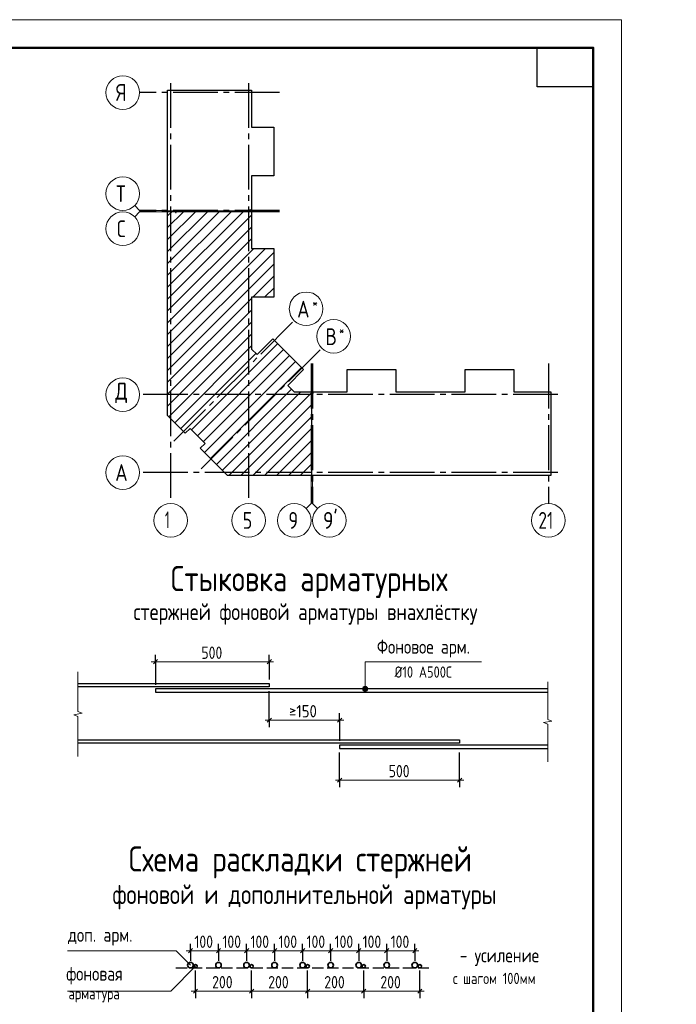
# Model space of a CAD drawing. Header units: millimetres. Extents: x 0 to 40665, y 0 to 42000.
# Tile 18 of 18: x 18971 to 30680, y 24438 to 42000. Entities that reach past the tile are written whole.
import ezdxf

# ---------------------------------------------------------------- set-up
doc = ezdxf.new("R2010")
doc.units = ezdxf.units.MM
doc.linetypes.add('______2', pattern=[270, 200, -70])
doc.linetypes.add('______5', pattern=[1100, 800, -100, 100, -100])
for name, color, linetype, lineweight in [('Standard', 7, 'Continuous', 25), ('Оси', 40, '______5', 18), ('Примечания', 7, 'Continuous', 25)]:
    doc.layers.add(name, color=color, linetype=linetype, lineweight=lineweight)
doc.styles.add('GOST 2.304-81', font='txt')
doc.styles.add('ISOCPEUR', font='txt')

msp = doc.modelspace()

# ---------------------------------------------------------------- hatches: boundary and pattern name
at = {"layer": 'Примечания', "linetype": 'Continuous', "lineweight": 13, "transparency": 33554687}
for points in [[(25084, 30063), (25174, 30063), (25168, 30085)], [(25084, 30063), (25168, 30085), (25090, 30085)], [(25090, 30040), (25174, 30063), (25084, 30063)], [(25090, 30085), (25168, 30085), (25151, 30102)], [(25090, 30085), (25151, 30102), (25106, 30102)], [(25090, 30040), (25168, 30040), (25174, 30063)], [(25106, 30024), (25168, 30040), (25090, 30040)], [(25106, 30102), (25151, 30102), (25129, 30108)], [(25106, 30024), (25151, 30024), (25168, 30040)], [(25151, 30024), (25106, 30024), (25129, 30018)]]:
    msp.add_hatch(color=7, dxfattribs=at).paths.add_polyline_path(points)

# ---------------------------------------------------------------- linework, layer by layer
at = {"layer": 'Standard', "color": 7, "linetype": 'Continuous', "lineweight": 13, "transparency": 33554687}
for p, q in [((21109, 38596), (21021, 38684)), ((21109, 38571), (21021, 38483)), ((21109, 38596), (21609, 38596)), ((21109, 38571), (21609, 38571)), ((24167, 33369), (24167, 33869)), ((24192, 33369), (24192, 33869)), ((24167, 33369), (24079, 33281)), ((24192, 33369), (24280, 33281))]:
    msp.add_line(p, q, dxfattribs=at)
at = {"layer": 'Standard', "color": 7, "linetype": 'Continuous', "lineweight": 35, "transparency": 33554687}
for p, q in [((21609, 37442), (22748, 38581)), ((21609, 37867), (22323, 38581)), ((21609, 38291), (21899, 38581)), ((21609, 37230), (22960, 38581)), ((21609, 37654), (22536, 38581)), ((21609, 38079), (22111, 38581)), ((21609, 38503), (21687, 38581)), ((21609, 37018), (23105, 38514)), ((21609, 36806), (23105, 38302)), ((21609, 36594), (23105, 38090)), ((21609, 36170), (23357, 37918)), ((21609, 36382), (23145, 37918)), ((21609, 35957), (23502, 37850)), ((21609, 35745), (23502, 37638)), ((23126, 37050), (23502, 37426)), ((23338, 37050), (23502, 37214)), ((21609, 35533), (23105, 37029)), ((21609, 35321), (23105, 36817)), ((21609, 35109), (23105, 36605)), ((21630, 34918), (23105, 36393)), ((21736, 34812), (23105, 36181)), ((22033, 34684), (23570, 36221)), ((21842, 34706), (23183, 36046)), ((22139, 34578), (23676, 36115)), ((22245, 34472), (23782, 36009)), ((22267, 34281), (23888, 35903)), ((22373, 34175), (23994, 35797)), ((22479, 34069), (23819, 35410)), ((22585, 33963), (23986, 35365)), ((22703, 33869), (24177, 35343)), ((22915, 33869), (24177, 35131)), ((23127, 33869), (24177, 34919)), ((23339, 33869), (24177, 34707)), ((23551, 33869), (24177, 34495)), ((23763, 33869), (24177, 34283)), ((23975, 33869), (24177, 34071))]:
    msp.add_line(p, q, dxfattribs=at)
at = {"layer": 'Standard', "color": 7, "linetype": 'Continuous', "lineweight": 13, "transparency": 33554687}
msp.add_lwpolyline([(0, 0), (29700, 0), (29700, 42000), (0, 42000), (0, 0)], close=True, dxfattribs=at)
at = {"layer": 'Standard', "color": 7, "linetype": 'Continuous', "lineweight": 50, "transparency": 33554687}
msp.add_lwpolyline([(2000, 41500), (29200, 41500), (29200, 500), (2000, 500), (2000, 41500)], close=True, dxfattribs=at)
at = {"layer": 'Standard', "color": 7, "linetype": 'Continuous', "lineweight": 25, "transparency": 33554687}
msp.add_lwpolyline([(29200, 41500), (29200, 40800), (28200, 40800), (28200, 41500), (29200, 41500)], close=True, dxfattribs=at)
for points in [[(21609, 38586), (21609, 40743), (23105, 40743), (23105, 40082), (23502, 40082), (23502, 39214), (23105, 39214), (23105, 38586), (23087, 38586), (23087, 38606), (23072, 38606), (23072, 38586), (21609, 38586)], [(21609, 35126), (21609, 38581), (21747, 38581), (21747, 38561), (21762, 38561), (21762, 38581), (23105, 38581), (23105, 37918), (23502, 37918), (23502, 37050), (23105, 37050), (23105, 36124), (23203, 36026), (23484, 36307), (24033, 35758), (23752, 35477), (23864, 35365), (24177, 35365), (24177, 33869), (22679, 33869), (22191, 34357), (22276, 34442), (22008, 34710), (21923, 34625), (21609, 34939), (21609, 35126)], [(24182, 33869), (24182, 35332), (24202, 35332), (24202, 35347), (24182, 35347), (24182, 35365), (24810, 35365), (24810, 35762), (25678, 35762), (25678, 35365), (26296, 35365), (26914, 35365), (26914, 35762), (27782, 35762), (27782, 35365), (28443, 35365), (28443, 33869), (26296, 33869), (24182, 33869)]]:
    msp.add_lwpolyline(points, dxfattribs=at)
at = {"layer": 'Оси', "color": 8, "linetype": '______5', "lineweight": -3, "transparency": 33554687}
for p, q in [((21662, 40870), (21662, 33369)), ((23052, 40870), (23052, 33369)), ((23605, 40700), (21109, 40700)), ((23605, 38596), (21109, 38596)), ((23605, 38571), (21109, 38571)), ((21717, 34481), (23867, 36631)), ((22207, 33991), (24357, 36141)), ((24167, 35865), (24167, 33369)), ((24192, 35865), (24192, 33369)), ((28400, 35865), (28400, 33369)), ((28570, 35312), (21109, 35312)), ((28570, 35312), (21109, 35312)), ((28570, 33922), (21109, 33922))]:
    msp.add_line(p, q, dxfattribs=at)
at = {"layer": 'Оси', "color": 7, "linetype": 'Continuous', "lineweight": 13, "transparency": 33554687}
for centre in [(20809, 40700), (20809, 38896), (20809, 38271), (24079, 36843), (24569, 36353), (20809, 35312), (20809, 35312), (20809, 33922), (21662, 33069), (23052, 33069), (23867, 33069), (24492, 33069), (28400, 33069)]:
    msp.add_circle(centre, 300, dxfattribs=at)
at = {"layer": 'Примечания', "color": 7, "linetype": 'Continuous', "lineweight": 25, "transparency": 33554687}
for p, q in [((21354, 30511), (21429, 30586)), ((23384, 30511), (23459, 30586)), ((23384, 29468), (23459, 29543)), ((24639, 29468), (24714, 29543)), ((24639, 28399), (24714, 28474)), ((26779, 28399), (26854, 28474)), ((21979, 25356), (22054, 25431)), ((22479, 25356), (22554, 25431)), ((22979, 25356), (23054, 25431)), ((23479, 25356), (23554, 25431)), ((23979, 25356), (24054, 25431)), ((24479, 25356), (24554, 25431)), ((24979, 25356), (25054, 25431)), ((25479, 25356), (25554, 25431)), ((25979, 25356), (26054, 25431)), ((22069, 24636), (22144, 24711)), ((23069, 24636), (23144, 24711)), ((24069, 24636), (24144, 24711)), ((25069, 24636), (25144, 24711)), ((26069, 24636), (26144, 24711))]:
    msp.add_line(p, q, dxfattribs=at)
at = {"layer": 'Примечания', "color": 253, "linetype": 'Continuous', "lineweight": -3, "true_color": 0xa0a0a0, "transparency": 33554687}
for p, q in [((21391, 30549), (21391, 30674)), ((23421, 30549), (23421, 30674)), ((21391, 30549), (21391, 30424)), ((21391, 30549), (21391, 30138)), ((23421, 30549), (23421, 30424)), ((23421, 30549), (23421, 30233)), ((23421, 29506), (23421, 30023)), ((23421, 29506), (23421, 29631)), ((23421, 29506), (23421, 29381)), ((24676, 29506), (24676, 29631)), ((24676, 29506), (24676, 29381)), ((24676, 29506), (24676, 29138)), ((24676, 28437), (24676, 28928)), ((26816, 28437), (26816, 28928)), ((24676, 28437), (24676, 28562)), ((26816, 28437), (26816, 28562)), ((24676, 28437), (24676, 28312)), ((26816, 28437), (26816, 28312)), ((22016, 25394), (22016, 25519)), ((22516, 25394), (22516, 25519)), ((23016, 25394), (23016, 25519)), ((23516, 25394), (23516, 25519)), ((24016, 25394), (24016, 25519)), ((24516, 25394), (24516, 25519)), ((25016, 25394), (25016, 25519)), ((25516, 25394), (25516, 25519)), ((26016, 25394), (26016, 25519)), ((22016, 25394), (22016, 25269)), ((22016, 25394), (22016, 25211)), ((22516, 25394), (22516, 25269)), ((22516, 25394), (22516, 25211)), ((23016, 25394), (23016, 25269)), ((23016, 25394), (23016, 25211)), ((23516, 25394), (23516, 25269)), ((23516, 25394), (23516, 25211)), ((24016, 25394), (24016, 25269)), ((24016, 25394), (24016, 25211)), ((24516, 25394), (24516, 25269)), ((24516, 25394), (24516, 25211)), ((25016, 25394), (25016, 25269)), ((25016, 25394), (25016, 25211)), ((25516, 25394), (25516, 25269)), ((25516, 25394), (25516, 25211)), ((26016, 25394), (26016, 25269)), ((26016, 25394), (26016, 25211)), ((22106, 24673), (22106, 25041)), ((26106, 24673), (26106, 25041)), ((22106, 24673), (22106, 24798)), ((23106, 24673), (23106, 24798)), ((24106, 24673), (24106, 24798)), ((25106, 24673), (25106, 24798)), ((26106, 24673), (26106, 24798)), ((22106, 24673), (22106, 24548)), ((23106, 24673), (23106, 24548)), ((24106, 24673), (24106, 24548)), ((25106, 24673), (25106, 24548)), ((26106, 24673), (26106, 24548))]:
    msp.add_line(p, q, dxfattribs=at)
at = {"layer": 'Примечания', "color": 7, "linetype": 'Continuous', "lineweight": 13, "transparency": 33554687}
for p, q in [((21391, 30549), (21316, 30549)), ((21391, 30549), (23421, 30549)), ((23421, 30549), (23496, 30549)), ((20010, 30370), (20010, 29660)), ((25084, 30063), (25084, 30063)), ((25129, 30108), (25129, 30108)), ((25174, 30063), (25174, 30063)), ((28388, 30190), (28388, 29519)), ((25129, 30018), (25129, 30018)), ((20085, 29629), (19935, 29599)), ((19935, 29599), (20010, 29569)), ((20010, 29660), (20085, 29629)), ((20010, 29569), (20010, 28858)), ((23421, 29506), (23346, 29506)), ((23421, 29506), (24676, 29506)), ((24676, 29506), (24751, 29506)), ((28388, 29519), (28463, 29491)), ((28463, 29491), (28313, 29462)), ((28313, 29462), (28388, 29434)), ((28388, 29434), (28388, 28763)), ((20010, 28858), (20010, 28858)), ((28388, 28763), (28388, 28763)), ((24676, 28437), (24601, 28437)), ((24676, 28437), (26816, 28437)), ((26816, 28437), (26891, 28437)), ((22016, 25394), (21941, 25394)), ((22016, 25394), (22516, 25394)), ((22516, 25394), (23016, 25394)), ((23016, 25394), (23516, 25394)), ((23516, 25394), (24016, 25394)), ((24016, 25394), (24516, 25394)), ((24516, 25394), (25016, 25394)), ((25016, 25394), (25516, 25394)), ((25516, 25394), (26016, 25394)), ((26016, 25394), (26091, 25394)), ((22106, 24673), (22031, 24673)), ((22106, 24673), (23106, 24673)), ((23106, 24673), (24106, 24673)), ((24106, 24673), (25106, 24673)), ((25106, 24673), (26106, 24673)), ((26106, 24673), (26181, 24673))]:
    msp.add_line(p, q, dxfattribs=at)
at = {"layer": 'Примечания', "color": 8, "linetype": '______2', "lineweight": -3, "true_color": 0x737373, "transparency": 33554687}
msp.add_line((21756, 25086), (26266, 25086), dxfattribs=at)
at = {"layer": 'Примечания', "color": 7, "linetype": 'Continuous', "lineweight": 13, "transparency": 33554687}
for points in [[(25129, 30063), (25129, 30549), (27206, 30549)], [(19823, 25394), (21758, 25394), (22016, 25136)], [(22106, 25116), (21664, 24673), (19823, 24673)]]:
    msp.add_lwpolyline(points, dxfattribs=at)
at = {"layer": 'Примечания', "color": 7, "linetype": 'Continuous', "lineweight": 25, "transparency": 33554687}
for points in [[(20010, 30158), (23421, 30158), (23421, 30098), (20010, 30098)], [(28388, 30063), (21391, 30063), (21391, 30003), (28388, 30003)], [(20010, 29158), (26816, 29158), (26816, 29098), (20010, 29098)], [(28388, 29063), (24676, 29063), (24676, 29003), (28388, 29003)]]:
    msp.add_lwpolyline(points, dxfattribs=at)
at = {"layer": 'Примечания', "color": 253, "linetype": 'Continuous', "lineweight": -3, "true_color": 0xa0a0a0, "transparency": 33554687}
for points in [[(23106, 24673), (23106, 24690), (23106, 24690), (23106, 24690), (23106, 24690), (23106, 24690), (23106, 24690), (23106, 25041)], [(24106, 24673), (24106, 24690), (24106, 24690), (24106, 24690), (24106, 24690), (24106, 25041)], [(25106, 24673), (25106, 24690), (25106, 24690), (25106, 25041)]]:
    msp.add_lwpolyline(points, dxfattribs=at)
at = {"layer": 'Примечания', "color": 7, "linetype": 'Continuous', "lineweight": 13, "transparency": 33554687}
msp.add_circle((25129, 30063), 45, dxfattribs=at)
at = {"layer": 'Примечания', "color": 7, "linetype": 'Continuous', "lineweight": 35, "transparency": 33554687}
for centre, radius in [((22016, 25136), 50), ((22106, 25116), 30), ((22516, 25136), 50), ((23016, 25136), 50), ((23106, 25116), 30), ((23516, 25136), 50), ((24016, 25136), 50), ((24106, 25116), 30), ((24516, 25136), 50), ((25016, 25136), 50), ((25106, 25116), 30), ((25516, 25136), 50), ((26016, 25136), 50), ((26106, 25116), 30)]:
    msp.add_circle(centre, radius, dxfattribs=at)

# ---------------------------------------------------------------- texts
at = {"layer": 'Standard', "color": 7, "linetype": 'Continuous', "lineweight": 25, "transparency": 33554687, "insert": (28220, 32919), "char_height": 300, "width": 472.29, "attachment_point": 7, "style": 'ISOCPEUR'}
msp.add_mtext('\\W0.75;21', dxfattribs=at)
at = {"layer": 'Оси', "color": 7, "linetype": 'Continuous', "lineweight": 25, "transparency": 33554687, "attachment_point": 7, "style": 'ISOCPEUR'}
for s, insert, char_height, width in [('\\W0.80;Я', (20689, 40550), 300, 359.84), ('\\W0.80;Т', (20689, 38746), 300, 359.84), ('\\W0.78;С', (20704, 38121), 300, 326.41), ('\\W0.80;*', (24188, 36861), 180, 215.89), ('\\W0.82;А', (23918, 36686), 300, 392.64), ('\\W0.80;*', (24663, 36371), 180, 215.89), ('\\W0.80;В', (24423, 36196), 300, 359.83), ('\\W0.82;Д', (20674, 35162), 300, 392.65), ('\\W0.82;А', (20674, 33772), 300, 392.65), ('\\W0.56;1', (21562, 32929), 300, 233.33), ('\\W0.78;5', (22947, 32919), 300, 326.41), ('\\W0.78;9', (23762, 32919), 300, 326.4), ("\\W0.84;9'", (24380, 32919), 300, 440.65)]:
    msp.add_mtext(s, dxfattribs=dict(at, insert=insert, char_height=char_height, width=width))
at = {"layer": 'Примечания', "color": 7, "linetype": 'Continuous', "lineweight": 50, "transparency": 33554687, "attachment_point": 7, "style": 'GOST 2.304-81'}
for s, insert, char_height, width in [('Стыковка\\~арматурных', (21664, 31684), 450, 5309.47), ('стержней\\~фоновой\\~арматуры\\~внахлёстку', (21000, 31209), 300, 6502.98), ('Схема\\~раскладки\\~стержней', (20914, 26684), 450, 6428.76), ('фоновой\\~и\\~дополнительной\\~арматуры', (20625, 26130), 350, 6865.69)]:
    msp.add_mtext(s, dxfattribs=dict(at, insert=insert, char_height=char_height, width=width))
at = {"layer": 'Примечания', "color": 7, "linetype": 'Continuous', "lineweight": 25, "transparency": 33554687, "attachment_point": 7}
for s, insert, char_height, width, style in [('Фоновое\\~арм.', (25340, 30624), 250, 1812.59, 'GOST 2.304-81'), ('500', (22211, 30599), 220, 516.39, 'GOST 2.304-81'), ('Ø10\\~А500С', (25656, 30264), 200, 1153.96, 'GOST 2.304-81'), ('\\W0.87;≥150', (23774, 29556), 220, 666.9, 'ISOCPEUR'), ('500', (25551, 28487), 220, 516.4, 'GOST 2.304-81'), ('доп.\\~арм.', (19831, 25485), 250, 1208.65, 'GOST 2.304-81'), ('100', (22086, 25444), 220, 485.09, 'GOST 2.304-81'), ('100', (22586, 25444), 220, 485.09, 'GOST 2.304-81'), ('100', (23086, 25444), 220, 485.09, 'GOST 2.304-81'), ('100', (23586, 25444), 220, 485.09, 'GOST 2.304-81'), ('100', (24086, 25444), 220, 485.09, 'GOST 2.304-81'), ('100', (24586, 25444), 220, 485.09, 'GOST 2.304-81'), ('100', (25086, 25444), 220, 485.09, 'GOST 2.304-81'), ('100', (25586, 25444), 220, 485.09, 'GOST 2.304-81'), ('-\\~усиление', (26817, 25120), 250, 1510.8, 'GOST 2.304-81'), ('фоновая', (19800, 24793), 250, 1173.25, 'GOST 2.304-81'), ('200', (22403, 24723), 220, 531.97, 'GOST 2.304-81'), ('200', (23403, 24723), 220, 531.97, 'GOST 2.304-81'), ('200', (24403, 24723), 220, 531.97, 'GOST 2.304-81'), ('200', (25403, 24723), 220, 531.97, 'GOST 2.304-81'), ('с\\~шагом\\~100мм', (26696, 24800), 200, 1606.26, 'GOST 2.304-81'), ('арматура', (19841, 24473), 200, 1066.47, 'GOST 2.304-81')]:
    msp.add_mtext(s, dxfattribs=dict(at, insert=insert, char_height=char_height, width=width, style=style))

doc.saveas('drawing.dxf')
